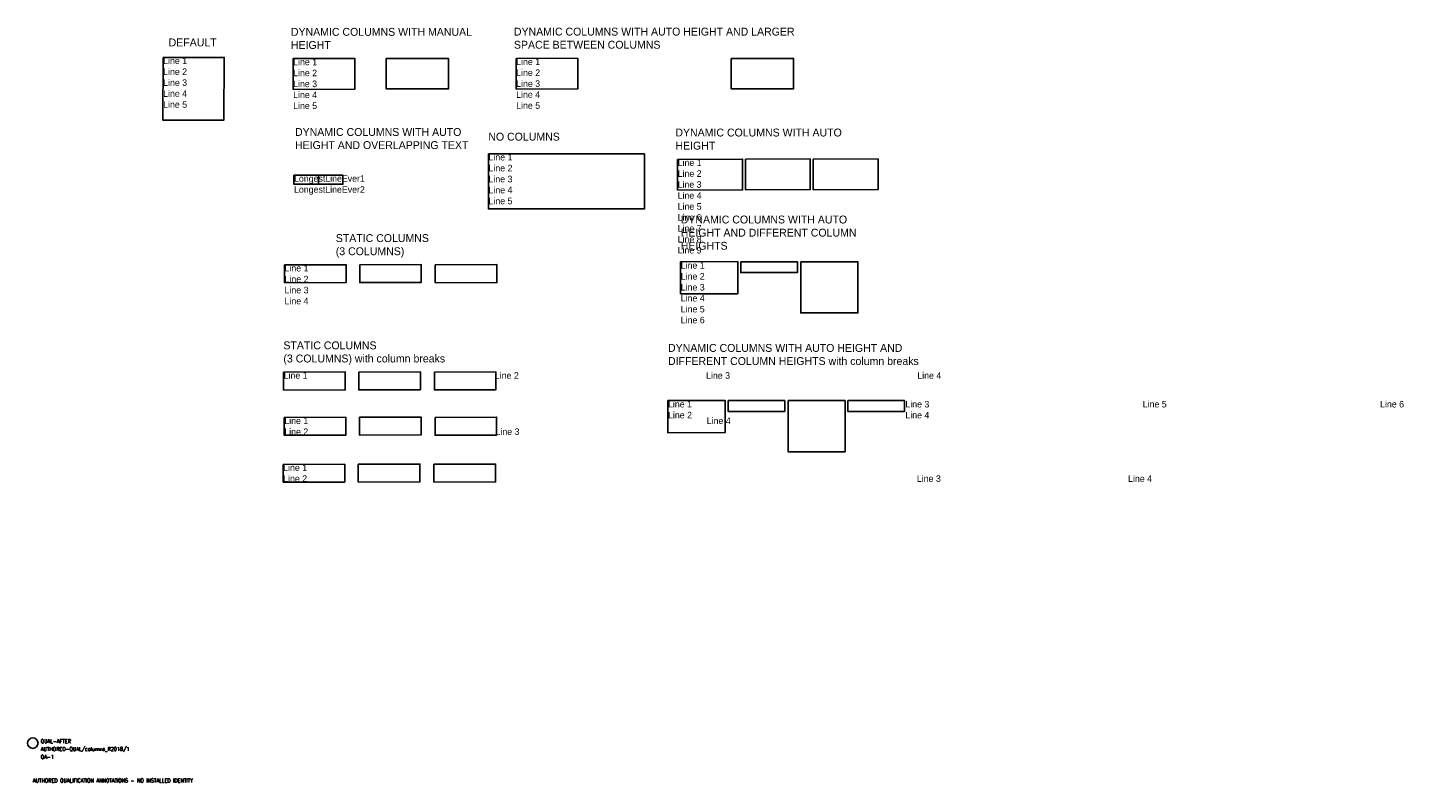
# Model space of a CAD drawing. Header units: millimetres. Extents: x -2 to 522, y -15 to 272.
import ezdxf

# ---------------------------------------------------------------- set-up
doc = ezdxf.new("R2010")
doc.units = ezdxf.units.MM
doc.layers.add('ICT_QUAL_TEST_ONLY', color=7, linetype='Continuous')
doc.styles.add('textstyle3', font='txt')
doc.styles.add('textstyle4', font='Standard')

# ---------------------------------------------------------------- blocks, each defined once
blk = doc.blocks.new('ICT_QUAL_TEST_ANCHOR')
at = {"layer": 'ICT_QUAL_TEST_ONLY'}
blk.add_circle((0, 0), 2, dxfattribs=at)

msp = doc.modelspace()

# ---------------------------------------------------------------- linework, layer by layer
for points in [[(49.59, 261.04), (72.83, 261.04), (72.7, 237.19), (49.46, 237.19)], [(99.05, 260.57), (122.48, 260.64), (122.48, 248.96), (99.05, 248.89)], [(134.44, 260.57), (158.18, 260.57), (158.18, 249.03), (134.44, 249.03)], [(183.9, 260.66), (207.32, 260.74), (207.32, 249.06), (183.9, 248.99)], [(265.72, 260.67), (289.46, 260.67), (289.46, 249.14), (265.72, 249.14)], [(173.33, 224.32), (232.66, 224.32), (232.66, 203.36), (173.33, 203.36)], [(245.33, 222.24), (270.02, 222.31), (270.02, 210.63), (245.33, 210.56)], [(271.12, 222.34), (295.8, 222.41), (295.8, 210.73), (271.12, 210.66)], [(296.89, 222.32), (321.58, 222.39), (321.58, 210.72), (296.89, 210.65)], [(99.36, 216.21), (108.68, 216.21), (108.68, 212.75), (99.36, 212.75)], [(108.68, 216.21), (118, 216.21), (118, 212.75), (108.68, 212.75)], [(95.77, 182.05), (119.2, 182.12), (119.2, 175.31), (95.77, 175.24)], [(124.36, 182.11), (147.79, 182.18), (147.79, 175.37), (124.36, 175.3)], [(153.12, 182.08), (176.55, 182.16), (176.55, 175.35), (153.12, 175.27)], [(246.42, 183.25), (268.22, 183.33), (268.22, 171.09), (246.42, 171.02)], [(269.34, 183.26), (290.89, 183.26), (290.89, 179.14), (269.34, 179.14)], [(292.19, 183.26), (313.9, 183.26), (313.9, 163.79), (292.19, 163.79)], [(95.43, 141.21), (118.86, 141.28), (118.86, 134.47), (95.43, 134.4)], [(124.02, 141.27), (147.45, 141.34), (147.45, 134.54), (124.02, 134.46)], [(152.78, 141.25), (176.21, 141.32), (176.21, 134.51), (152.78, 134.44)], [(241.58, 130.4), (263.39, 130.48), (263.39, 118.24), (241.58, 118.17)], [(264.51, 130.41), (286.05, 130.41), (286.05, 126.29), (264.51, 126.29)], [(287.35, 130.41), (309.06, 130.41), (309.06, 110.94), (287.35, 110.94)], [(310.1, 130.41), (331.65, 130.41), (331.65, 126.29), (310.1, 126.29)], [(95.69, 123.98), (119.12, 124.05), (119.12, 117.24), (95.69, 117.17)], [(124.27, 124.05), (147.7, 124.12), (147.7, 117.31), (124.27, 117.24)], [(153.03, 124.02), (176.46, 124.09), (176.46, 117.28), (153.03, 117.21)], [(95.26, 106.12), (118.69, 106.19), (118.69, 99.38), (95.26, 99.31)], [(123.85, 106.18), (147.27, 106.25), (147.27, 99.44), (123.85, 99.37)], [(152.61, 106.16), (176.04, 106.23), (176.04, 99.42), (152.61, 99.35)]]:
    msp.add_lwpolyline(points, close=True)

# ---------------------------------------------------------------- block references
at = {"layer": 'ICT_QUAL_TEST_ONLY'}
ref = msp.add_blockref('ICT_QUAL_TEST_ANCHOR', (0, 0), dxfattribs=at)
ref.add_attrib('MANUFACTURER', 'QUAL-AFTER', (3, 0), dxfattribs={"layer": '0', "height": 1.5, "style": 'textstyle4'})
ref.add_attrib('ICT_ID', 'AUTHORED-QUAL/columns_R2018/1', (3, -3), dxfattribs={"height": 1.5, "style": 'textstyle4'})
ref.add_attrib('TAG', 'QA-1', (3, -6), dxfattribs={"height": 1.5, "style": 'textstyle4'})

# ---------------------------------------------------------------- texts
at = {"attachment_point": 1, "style": 'textstyle3'}
for s, insert, char_height, width in [('DYNAMIC COLUMNS WITH AUTO HEIGHT AND LARGER SPACE BETWEEN COLUMNS', (183.05, 272.37), 3, 108.8401), ('DEFAULT', (51.68, 268.25), 3, 24.7972), ('DYNAMIC COLUMNS WITH MANUAL HEIGHT', (98.2, 272.28), 3, 70.258), ('Line 1\\PLine 2\\PLine 3\\PLine 4\\PLine 5', (49.59, 261.04), 2.5, 22.6466), ('Line 1\\PLine 2\\PLine 3\\PLine 4\\PLine 5', (99.05, 260.57), 2.5, 58.3615), ('Line 1\\PLine 2\\PLine 3\\PLine 4\\PLine 5', (183.9, 260.66), 2.5, 104.7559), ('DYNAMIC COLUMNS WITH AUTO HEIGHT AND OVERLAPPING TEXT', (99.76, 234.16), 3, 70.258), ('NO COLUMNS', (173.3, 232.37), 3, 30.4704), ('DYNAMIC COLUMNS WITH AUTO HEIGHT', (244.48, 233.95), 3, 70.258), ('Line 1\\PLine 2\\PLine 3\\PLine 4\\PLine 5', (173.37, 224.32), 2.5, 58.3615), ('LongestLineEver1\\PLongestLineEver2', (99.38, 216.19), 2.5, 18.6642), ('DYNAMIC COLUMNS WITH AUTO HEIGHT AND DIFFERENT COLUMN HEIGHTS', (246.51, 200.83), 3, 75.7602), ('STATIC COLUMNS\\P(3 COLUMNS)', (115.27, 193.76), 3, 64.9049), ('Line 1\\PLine 2\\PLine 3\\PLine 4', (95.77, 182.05), 2.5, 80.362), ('Line 1\\PLine 2\\PLine 3\\PLine 4\\PLine 5\\PLine 6', (246.51, 183.13), 2.5, 67.4268), ('STATIC COLUMNS\\P(3 COLUMNS) with column breaks', (95.34, 152.92), 3, 86.7456), ('DYNAMIC COLUMNS WITH AUTO HEIGHT AND DIFFERENT COLUMN HEIGHTS with column breaks', (241.67, 151.95), 3, 95.2544), ('Line 1\\NLine 2\\PLine 3\\PLine 4', (95.43, 141.21), 2.5, 80.362), ('Line 1\\PLine 2\\NLine 3\\PLine 4\\PLine 5\\NLine 6', (241.67, 130.28), 2.5, 90.3026), ('Line 1\\PLine 2\\N\\PLine 3\\PLine 4', (95.69, 123.98), 2.5, 80.362), ('Line 1\\PLine 2\\N\\N\\N\\PLine 3\\N\\PLine 4', (95.26, 106.12), 2.5, 80.362)]:
    msp.add_mtext(s, dxfattribs=dict(at, insert=insert, char_height=char_height, width=width))
at = {"insert": (245.33, 222.24), "char_height": 2.5, "attachment_point": 1, "style": 'textstyle3'}
msp.add_mtext('Line 1\\PLine 2\\PLine 3\\PLine 4\\PLine 5\\PLine 6\\PLine 7\\PLine 8\\PLine 9', dxfattribs=at)
at = {"layer": 'ICT_QUAL_TEST_ONLY', "style": 'textstyle4'}
msp.add_text('AUTHORED QUALIFICATION ANNOTATIONS - NO INSTALLED IDENTITY', height=1.5, dxfattribs=at).set_placement((0, -15))

doc.saveas('drawing.dxf')
